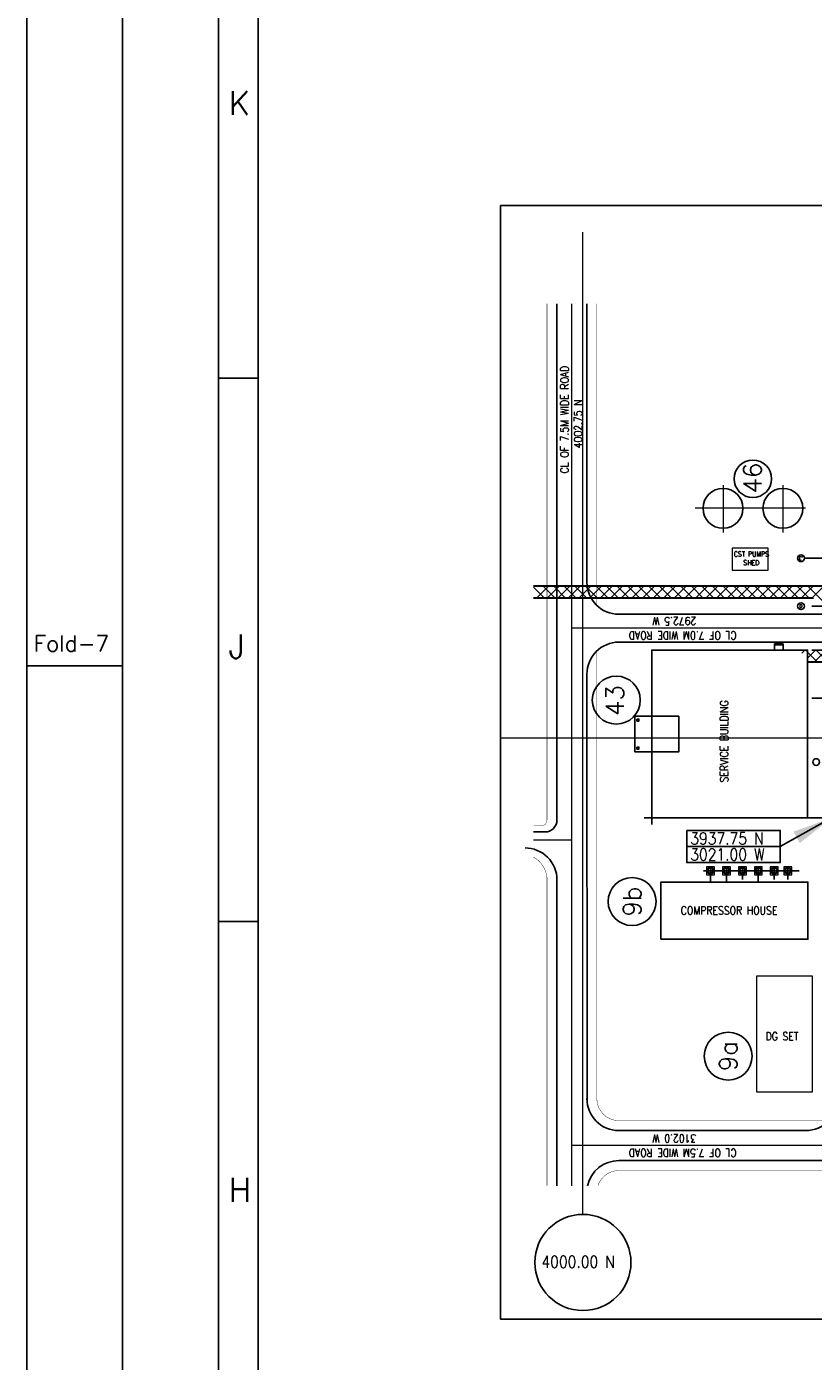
# Model space of a CAD drawing. Header units: inches. Extents: x 0 to 1544102, y -303681 to 23144100.
# Tile 7 of 49: x 0 to 24621, y -160960 to -119204. Entities that reach past the tile are written whole.
import ezdxf
from ezdxf.enums import TextEntityAlignment as Align

# ---------------------------------------------------------------- set-up
doc = ezdxf.new("R2010")
doc.units = ezdxf.units.IN
doc.header["$LTSCALE"] = 1800
doc.header["$MEASUREMENT"] = 0
doc.linetypes.add('CENTER', pattern=[2, 1.25, -0.25, 0.25, -0.25])
doc.linetypes.add('CENTRE', pattern=[1.5, 0.75, -0.25, 0.25, -0.25])
doc.layers.get('0').update_dxf_attribs({"color": 253, "lineweight": 9})
for name, color, linetype in [('1', 7, 'Continuous'), ('AIR RECEIVER', 241, 'Continuous'), ('AIR.LINE', 4, 'Continuous'), ('CEN', 2, 'CENTER'), ('CENTER', 10, 'CENTER'), ('COL', 1, 'Continuous'), ('DCL', 1, 'CENTER'), ('DIM', 4, 'Continuous'), ('DRYER', 3, 'Continuous'), ('FORMAT', 9, 'Continuous'), ('GRID', 251, 'CENTER'), ('MOTHER PLOT$1$TEXT', 2, 'Continuous'), ('Road', 3, 'Continuous'), ('Road Sides', 11, 'Continuous'), ('TEXT', 3, 'Continuous'), ('WALL', 6, 'Continuous')]:
    doc.layers.add(name, color=color, linetype=linetype)
doc.layers.add('CL', color=8, linetype='CENTER', lineweight=15)
doc.layers.add('TRENCH-TRESTLE', color=6, linetype='Continuous', lineweight=30)
doc.styles.add('ROMANC', font='ROMANC.SHX')
doc.styles.add('ROMANS', font='romans.shx')
doc.styles.add('ROMANT', font='romant')
doc.dimstyles.new('SSS', dxfattribs={"dimscale": 100, "dimtxt": 2.5, "dimasz": 3, "dimexe": 0.5, "dimexo": 0.5, "dimgap": 1, "dimtad": 1, "dimdec": 0, "dimdsep": 46, "dimtxsty": 'ROMANS', "dimcen": 4, "dimdle": 1.5, "dimclrd": 1, "dimclre": 1, "dimclrt": 3, "dimadec": 0, "dimazin": 0, "dimtfac": 0.2, "dimtdec": 0, "dimtix": 1, "dimtmove": 0, "dimatfit": 3, "dimfxl": 1, "dimtolj": 1, "dimtzin": 0, "dimarcsym": 0})

# ---------------------------------------------------------------- blocks, each defined once
blk = doc.blocks.new('SHEET_A0')
at = {"layer": 'FORMAT'}
for p, q in [((12, 829), (12, 12.00000000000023)), ((24, 12.00000000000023), (24, 829)), ((29, 18), (29, 816)), ((24, 630), (29, 630)), ((12, 594), (0, 594)), ((24, 562), (29, 562))]:
    blk.add_line(p, q, dxfattribs=at)
blk.add_lwpolyline([(1189, 841.0000000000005), (0, 841.0000000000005), (0, 2.274e-13), (1189, 2.274e-13)], close=True, dxfattribs=at)
at = {"layer": 'FORMAT', "style": 'ROMANS'}
for s, height, p in [('K', 3, (25.27838769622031, 662.9288417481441)), ('Fold-7', 2, (0.8981329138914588, 595.7794179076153)), ('J', 3, (25.27838769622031, 594.9288417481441)), ('H', 3, (25.27838769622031, 526.928841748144))]:
    blk.add_text(s, height=height, dxfattribs=at).set_placement(p)
at = {"layer": 'FORMAT', "color": 3, "flags": 13}
for tag, height, rotation, style, p in [('DRGNO', 3.5, 180, 'ROMANT', (99.41502925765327, 824.4376017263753)), ('FILE_PATH', 2, 90, 'ROMANS', (18.34743858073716, 51.63642534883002))]:
    blk.add_attdef(tag, text='', height=height, rotation=rotation, dxfattribs=dict(at, style=style)).set_placement(p, align=Align.MIDDLE_LEFT)
for tag, height, style, p in [('DRN', 2, 'ROMANS', (1122.623383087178, 62.50626057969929)), ('DESIGN', 2, 'ROMANS', (1122.623383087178, 58.58865154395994)), ('CHD', 2, 'ROMANS', (1122.623383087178, 54.42865154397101)), ('APPD', 2, 'ROMANS', (1122.623383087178, 50.26865154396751)), ('SCALE', 2, 'ROMANS', (1088.444985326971, 28.38143388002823)), ('DRGNO', 3.5, 'ROMANT', (1105.048104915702, 23.00000000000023))]:
    blk.add_attdef(tag, text='', height=height, dxfattribs=dict(at, style=style)).set_placement(p, align=Align.MIDDLE_LEFT)
at = {"layer": 'FORMAT', "color": 3, "style": 'ROMANS', "width": 0.8, "flags": 13}
for p in [(1162.904698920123, 62.50626057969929), (1162.904698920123, 58.34626057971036), (1162.904698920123, 54.18626057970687), (1162.904698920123, 50.16000000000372)]:
    blk.add_attdef('DATE', text='', height=2, dxfattribs=at).set_placement(p, align=Align.MIDDLE_LEFT)
at = {"layer": 'FORMAT', "color": 3, "style": 'ROMANS', "flags": 13}
for tag, p in [('1', (1119.956978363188, 13.97713249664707)), ('REV', (1156.965217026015, 13.97713249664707))]:
    blk.add_attdef(tag, p, '', height=2, dxfattribs=at)

msp = doc.modelspace()

# ---------------------------------------------------------------- hatches: boundary and pattern name
at = {"linetype": 'ByBlock'}
h = msp.add_hatch(dxfattribs=at)
h.set_pattern_fill('ANSI37', color=8, scale=1875, angle=90)
h.set_pattern_definition([(135, (517409.8281800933, 231040.0621723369), (-165.7281518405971, -165.728151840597), []), (225, (517409.8281800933, 231040.0621723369), (165.728151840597, -165.7281518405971), [])])
edge = h.paths.add_edge_path()
edge.add_line((24202.99474966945, -138710.0587431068), (24441.07818009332, -138710.0587431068))
edge.add_line((24441.07818009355, -138710.0587431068), (24441.07818009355, -139085.0587431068))
edge.add_line((24441.07818009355, -139085.0587431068), (25003.57818009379, -139085.0587431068))
edge.add_line((25003.57818009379, -139085.0587431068), (25003.57818009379, -138710.0587431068))
edge.add_line((25003.57818009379, -138710.0587431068), (24413.08019148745, -138710.0587431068))
edge.add_arc((24308.03747057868, -138710.0478787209), 105.0427214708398, 270, 359.9940739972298, ccw=False)
edge.add_arc((24308.03747057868, -138710.0478787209), 105.0427214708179, 180.0059260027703, 270, ccw=False)

# ---------------------------------------------------------------- linework, layer by layer
at = {"color": 8, "linetype": 'CENTRE', "ltscale": 500}
for p, q in [((17409.82818009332, -156363.3924962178), (17409.82818009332, -125634.0616922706)), ((59265.80257004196, -141459.9378276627), (14830.72452514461, -141459.9378276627))]:
    msp.add_line(p, q, dxfattribs=at)
at = {"color": 8}
for p, q in [((21795.05770105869, -133544.9284094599, 271.1964377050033), (21795.05770105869, -135024.2003185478, 271.1964377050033)), ((23670.05770105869, -133544.9284094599, 271.1964377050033), (23670.05770105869, -135024.2003185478, 271.1964377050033)), ((24376.26369649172, -134272.4305552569, 271.1964377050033), (20925.26715522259, -134272.4305552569, 271.1964377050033)), ((22078.17517330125, -135522.4305552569, 271.1964377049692), (22078.17517330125, -136209.9305552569, 271.1964377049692)), ((23203.17517330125, -135522.4305552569, 271.1964377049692), (22078.17517330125, -135522.4305552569, 271.1964377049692)), ((23203.17517330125, -136209.9305552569, 271.1964377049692), (23203.17517330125, -135522.4305552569, 271.1964377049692)), ((22078.17517330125, -136209.9305552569, 271.1964377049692), (23203.17517330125, -136209.9305552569, 271.1964377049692))]:
    msp.add_line(p, q, dxfattribs=at)
at = {"color": 8, "linetype": 'ByBlock'}
for p, q in [((16206.66432060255, -137085.2022202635), (15863.1341140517, -136741.6720137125)), ((16332.94657925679, -136709.9290449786), (15957.66532737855, -137085.2102968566)), ((16538.10987343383, -137085.1914694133), (16162.84744899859, -136709.9290449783)), ((16664.40288293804, -136709.9290449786), (16289.13238260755, -137085.1995453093)), ((16869.55542626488, -137085.1807185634), (16494.30375267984, -136709.9290449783)), ((16995.85918661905, -136709.9290449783), (16620.59943783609, -137085.1887937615)), ((17201.00097909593, -137085.1699677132), (16825.76005636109, -136709.9290449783)), ((17327.3154903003, -136709.9290449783), (16952.06649306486, -137085.178042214)), ((17532.44653192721, -137085.1592168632), (17157.21636004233, -136709.9290449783)), ((17658.77179398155, -136709.9290449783), (17283.53354829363, -137085.1672906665)), ((17863.89208475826, -137085.148466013), (17488.67266372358, -136709.9290449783)), ((17990.22809766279, -136709.9290449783), (17615.00060352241, -137085.1565391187)), ((18195.33763758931, -137085.1377151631), (17820.12896740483, -136709.9290449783)), ((18321.68440134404, -136709.9290449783), (17946.46765875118, -137085.1457875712)), ((18526.78319042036, -137085.1269643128), (18151.58527108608, -136709.9290449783)), ((18653.14070502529, -136709.9290449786), (18277.93471397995, -137085.1350360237)), ((18858.22874325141, -137085.1162134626), (18483.04157476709, -136709.9290449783)), ((18984.59700870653, -136709.9290449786), (18609.40176920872, -137085.1242844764)), ((19189.67429608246, -137085.1054626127), (18814.4978784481, -136709.9290449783)), ((19316.05331238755, -136709.9290449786), (18940.86882443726, -137085.1135329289)), ((19521.11984891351, -137085.0947117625), (19145.95418212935, -136709.9290449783)), ((19647.5096160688, -136709.9290449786), (19272.33587966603, -137085.1027813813)), ((19852.56540174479, -137085.0839609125), (19477.4104858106, -136709.9290449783)), ((19978.96591974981, -136709.9290449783), (19603.8029348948, -137085.0920298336)), ((20184.01095457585, -137085.0732100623), (19808.86678949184, -136709.9290449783)), ((20310.42222343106, -136709.9290449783), (19935.26999012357, -137085.081278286)), ((20515.45650740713, -137085.0624592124), (20140.32309317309, -136709.9290449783)), ((20641.8785271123, -136709.9290449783), (20266.73704535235, -137085.0705267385)), ((20846.90206023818, -137085.0517083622), (20471.77939685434, -136709.9290449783)), ((20973.33483079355, -136709.9290449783), (20598.20410058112, -137085.0597751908)), ((21178.34761306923, -137085.040957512), (20803.23570053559, -136709.9290449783)), ((21304.7911344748, -136709.9290449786), (20929.67115580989, -137085.0490236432)), ((21509.79316590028, -137085.030206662), (21134.69200421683, -136709.9290449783)), ((21636.24743815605, -136709.9290449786), (21261.13821103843, -137085.0382720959)), ((21841.23871873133, -137085.0194558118), (21466.14830789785, -136709.9290449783)), ((21967.70374183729, -136709.9290449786), (21592.60526626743, -137085.0275205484)), ((22172.68427156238, -137085.0087049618), (21797.6046115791, -136709.9290449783)), ((22299.16004551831, -136709.9290449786), (21924.07232149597, -137085.0167690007)), ((22504.12982439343, -137084.9979541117), (22129.06091526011, -136709.9290449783)), ((22630.61634919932, -136709.9290449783), (22255.53937672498, -137085.0060174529)), ((22835.57537722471, -137084.9872032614), (22460.51721894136, -136709.9290449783)), ((22962.07265288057, -136709.9290449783), (22587.00643195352, -137084.9952659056)), ((23167.02093005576, -137084.9764524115), (22791.97352262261, -136709.9290449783)), ((23293.52895656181, -136709.9290449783), (22918.47348718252, -137084.9845143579)), ((23498.46648288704, -137084.9657015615), (23123.42982630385, -136709.9290449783)), ((23624.98526024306, -136709.9290449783), (23249.94054241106, -137084.9737628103)), ((23829.9120357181, -137084.9549507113), (23454.8861299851, -136709.9290449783)), ((23956.44156392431, -136709.9290449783), (23581.40759763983, -137084.9630112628)), ((24161.35758854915, -137084.9441998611), (23786.34243366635, -136709.9290449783)), ((24287.89786760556, -136709.9290449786), (23912.8746528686, -137084.9522597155)), ((24492.80314138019, -137084.9334490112), (24117.79873734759, -136709.9290449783)), ((24619.3541712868, -136709.9290449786), (24244.34170809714, -137084.9415081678)), ((25003.57819723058, -137264.2522011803), (24449.25504102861, -136709.9290449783)), ((24950.81047496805, -136709.9290449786), (24575.80876332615, -137084.9307566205))]:
    msp.add_line(p, q, dxfattribs=at)
at = {"color": 8, "linetype": 'Continuous', "ltscale": 0.2}
for points in [[(21274.97455585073, -145734.5366419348), (21524.97455585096, -145734.5366419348), (21524.97455585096, -145484.5366419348), (21274.97455585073, -145484.5366419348)], [(21774.98506529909, -145734.5366419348), (22024.98506529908, -145734.5366419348), (22024.98506529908, -145484.5366419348), (21774.98506529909, -145484.5366419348)], [(22274.97456653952, -145734.5366419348), (22524.97456653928, -145734.5366419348), (22524.97456653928, -145484.5366419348), (22274.97456653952, -145484.5366419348)], [(22774.98473874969, -145734.5366419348), (23024.98473874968, -145734.5366419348), (23024.98473874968, -145484.5366419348), (22774.98473874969, -145484.5366419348)], [(23274.98400147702, -145734.5366419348), (23524.98400147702, -145734.5366419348), (23524.98400147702, -145484.5366419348), (23274.98400147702, -145484.5366419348)], [(23701.22856138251, -145734.5366419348), (23951.22856138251, -145734.5366419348), (23951.22856138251, -145484.5366419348), (23701.22856138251, -145484.5366419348)]]:
    msp.add_lwpolyline(points, close=True, dxfattribs=at)
at = {"color": 8}
msp.add_lwpolyline([(22847.44465759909, -148906.3183698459), (22847.44465759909, -152531.3183698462), (24597.44465759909, -152531.3183698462), (24597.44465759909, -148906.3183698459)], close=True, dxfattribs=at)
at = {"layer": '1', "color": 8, "linetype": 'ByBlock'}
for centre in [(21795.05770105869, -134272.4305552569, 271.1964377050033), (23670.05770105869, -134272.4305552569, 271.1964377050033)]:
    msp.add_circle(centre, 625, dxfattribs=at)
at = {"layer": '1', "color": 8}
for centre in [(24236.03545862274, -135834.9337431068), (24236.03545862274, -135834.9337431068), (24236.03545862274, -137334.9337431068), (24236.03545862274, -137334.9337431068), (24710.92948296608, -142209.9337431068), (24710.92948296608, -142209.9337431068)]:
    msp.add_circle(centre, 105.0427214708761, dxfattribs=at)
at = {"layer": 'AIR RECEIVER', "color": 8}
for centre in [(21399.97435150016, -145609.6630819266), (21899.97435150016, -145609.6630819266), (22399.97435150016, -145609.6630819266), (22899.97435150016, -145609.6630819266), (23399.97435150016, -145609.6630819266), (23826.21891140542, -145609.6630819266)]:
    msp.add_circle(centre, 104.375, dxfattribs=at)
at = {"layer": 'AIR.LINE', "color": 8}
for p, q in [((21391.28457457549, -145505.6501482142, 0.002132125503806), (21391.29234906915, -145489.9356212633, 0.002132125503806)), ((21408.91161042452, -145505.671725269, 0.002132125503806), (21408.91161042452, -145489.9356212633, 0.002132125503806)), ((21891.28502967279, -145505.6501482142, 0.002132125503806), (21891.29280416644, -145489.9356212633, 0.002132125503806)), ((21908.91206552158, -145505.671725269, 0.002132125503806), (21908.91206552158, -145489.9356212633, 0.002132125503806)), ((22391.2846092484, -145505.6501482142, 0.002132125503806), (22391.29238374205, -145489.9356212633, 0.002132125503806)), ((22408.91164509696, -145505.671725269, 0.002132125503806), (22408.91164509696, -145489.9356212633, 0.002132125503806)), ((22891.28458876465, -145505.6501482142, 0.002132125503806), (22891.29236325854, -145489.9356212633, 0.002132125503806)), ((22908.91162461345, -145505.671725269, 0.002132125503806), (22908.91162461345, -145489.9356212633, 0.002132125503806)), ((23391.28814142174, -145505.6501482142, 0.002132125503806), (23391.29591591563, -145489.9356212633, 0.002132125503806)), ((23408.91517727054, -145505.671725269, 0.002132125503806), (23408.91517727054, -145489.9356212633, 0.002132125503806)), ((23817.532701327, -145505.6501482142, 0.002132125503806), (23817.54047582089, -145489.9356212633, 0.002132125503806)), ((23835.1597371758, -145505.671725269, 0.002132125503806), (23835.1597371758, -145489.9356212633, 0.002132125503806))]:
    msp.add_line(p, q, dxfattribs=at)
at = {"layer": 'CEN', "color": 8, "linetype": 'CENTER', "ltscale": 10}
for p, q in [((56422.40989546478, -137334.9369630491), (24413.08025885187, -137334.935407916)), ((21180.18581584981, -145609.6630819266), (24174.10288217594, -145609.6630819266)), ((21399.98736876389, -145945.8878892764), (21399.96403660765, -145476.8675879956)), ((21899.99787821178, -145940.6140548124), (21899.97454605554, -145476.8675879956)), ((22399.97422008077, -145887.1156079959), (22399.97454605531, -145476.8675879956)), ((22899.99714875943, -145941.140800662), (22899.97454605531, -145476.8675879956)), ((23399.99801745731, -145880.6766736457), (23399.97454605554, -145476.8675879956)), ((23826.24257736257, -145880.6766736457), (23826.21910596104, -145476.8675879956))]:
    msp.add_line(p, q, dxfattribs=at)
at = {"layer": 'CENTER', "color": 8, "ltscale": 7}
for centre in [(21399.97435150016, -145609.6630819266), (21899.97435150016, -145609.6630819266), (21899.97435150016, -145609.6630819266), (22399.97435150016, -145609.6630819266), (22399.97435150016, -145609.6630819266), (22899.97435150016, -145609.6630819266), (23399.97435150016, -145609.6630819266), (23826.21891140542, -145609.6630819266)]:
    msp.add_circle(centre, 81.25, dxfattribs=at)
at = {"layer": 'CL', "color": 8, "ltscale": 100}
for p, q in [((17066.07702418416, -155465.3045564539), (17066.0770241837, -127873.1834580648)), ((63534.98918017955, -138022.4290449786), (17066.0770241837, -138022.4290449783)), ((15863.1341140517, -144647.4343011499), (17066.07702418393, -144647.4343011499)), ((63534.82818009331, -154209.9337431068), (17066.0770241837, -154209.9337431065))]:
    msp.add_line(p, q, dxfattribs=at)
at = {"layer": 'COL', "color": 8}
for points in [[(19102.32818009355, -140866.172883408), (19102.32818009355, -140928.672883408), (19164.82818009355, -140928.672883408), (19164.82818009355, -140866.172883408)], [(19102.32818009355, -141741.172883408), (19102.32818009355, -141803.672883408), (19164.82818009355, -141803.672883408), (19164.82818009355, -141741.172883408)]]:
    msp.add_lwpolyline(points, close=True, dxfattribs=at)
at = {"layer": 'DCL', "color": 8}
for p, q in [((21386.25447203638, -145491.4449608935, 0.002132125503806), (21386.25447203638, -145485.5051749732, 0.002132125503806)), ((21413.73699891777, -145491.2249688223, 0.002132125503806), (21413.73699891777, -145485.5051749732, 0.002132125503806)), ((21886.25492713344, -145491.4449608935, 0.002132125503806), (21886.25492713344, -145485.5051749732, 0.002132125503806)), ((21913.73745401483, -145491.2249688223, 0.002132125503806), (21913.73745401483, -145485.5051749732, 0.002132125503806)), ((22386.25450670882, -145491.4449608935, 0.002132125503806), (22386.25450670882, -145485.5051749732, 0.002132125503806)), ((22413.73703359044, -145491.2249688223, 0.002132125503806), (22413.73703359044, -145485.5051749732, 0.002132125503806)), ((22886.25448622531, -145491.4449608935, 0.002132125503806), (22886.25448622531, -145485.5051749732, 0.002132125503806)), ((22913.73701310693, -145491.2249688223, 0.002132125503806), (22913.73701310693, -145485.5051749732, 0.002132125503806)), ((23386.2580388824, -145491.4449608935, 0.002132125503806), (23386.2580388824, -145485.5051749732, 0.002132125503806)), ((23413.74056576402, -145491.2249688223, 0.002132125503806), (23413.74056576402, -145485.5051749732, 0.002132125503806)), ((23812.50259878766, -145491.4449608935, 0.002132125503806), (23812.50259878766, -145485.5051749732, 0.002132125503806)), ((23839.98512566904, -145491.2249688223, 0.002132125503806), (23839.98512566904, -145485.5051749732, 0.002132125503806))]:
    msp.add_line(p, q, dxfattribs=at)
at = {"layer": 'DIM'}
for points in [[(19566.07818009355, -143959.922883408), (24441.07818009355, -143960.0587431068), (24441.07818009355, -138709.922883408), (19566.07818009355, -138709.922883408)], [(19849.99756280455, -147753.4130819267), (24449.99756280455, -147753.4130819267), (24449.99756280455, -145965.9130819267), (19849.99756280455, -145965.9130819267)]]:
    msp.add_lwpolyline(points, close=True, dxfattribs=at)
at = {"layer": 'DRYER', "color": 8}
for p, q in [((21384.12073547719, -145487.0451194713, 0.002132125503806), (21415.87073547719, -145487.0451194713, 0.002132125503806)), ((21384.12073547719, -145489.9356212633, 0.002132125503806), (21384.12073547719, -145487.0451194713, 0.002132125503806)), ((21415.87073547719, -145489.9356212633, 0.002132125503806), (21384.12073547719, -145489.9356212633, 0.002132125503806)), ((21387.70541289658, -145487.0451194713, 0.002132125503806), (21387.70541289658, -145486.8644631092, 0.002132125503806)), ((21412.2860580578, -145486.8644631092, 0.002132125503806), (21387.70541289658, -145486.8644631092, 0.002132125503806)), ((21412.2860580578, -145487.0451194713, 0.002132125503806), (21412.2860580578, -145486.8644631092, 0.002132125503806)), ((21415.87073547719, -145487.0451194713, 0.002132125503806), (21415.87073547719, -145489.9356212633, 0.002132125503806)), ((21884.12119057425, -145487.0451194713, 0.002132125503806), (21915.87119057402, -145487.0451194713, 0.002132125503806)), ((21884.12119057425, -145489.9356212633, 0.002132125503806), (21884.12119057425, -145487.0451194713, 0.002132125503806)), ((21915.87119057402, -145489.9356212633, 0.002132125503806), (21884.12119057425, -145489.9356212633, 0.002132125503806)), ((21887.70586799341, -145487.0451194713, 0.002132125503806), (21887.70586799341, -145486.8644631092, 0.002132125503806)), ((21912.28651315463, -145486.8644631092, 0.002132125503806), (21887.70586799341, -145486.8644631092, 0.002132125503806)), ((21912.28651315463, -145487.0451194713, 0.002132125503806), (21912.28651315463, -145486.8644631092, 0.002132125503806)), ((21915.87119057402, -145487.0451194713, 0.002132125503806), (21915.87119057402, -145489.9356212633, 0.002132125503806)), ((22384.12077014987, -145487.0451194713, 0.002132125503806), (22415.87077014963, -145487.0451194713, 0.002132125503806)), ((22384.12077014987, -145489.9356212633, 0.002132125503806), (22384.12077014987, -145487.0451194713, 0.002132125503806)), ((22415.87077014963, -145489.9356212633, 0.002132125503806), (22384.12077014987, -145489.9356212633, 0.002132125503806)), ((22387.70544756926, -145487.0451194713, 0.002132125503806), (22387.70544756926, -145486.8644631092, 0.002132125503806)), ((22412.28609273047, -145486.8644631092, 0.002132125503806), (22387.70544756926, -145486.8644631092, 0.002132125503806)), ((22412.28609273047, -145487.0451194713, 0.002132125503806), (22412.28609273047, -145486.8644631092, 0.002132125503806)), ((22415.87077014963, -145487.0451194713, 0.002132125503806), (22415.87077014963, -145489.9356212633, 0.002132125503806)), ((22884.12074966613, -145487.0451194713, 0.002132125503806), (22915.87074966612, -145487.0451194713, 0.002132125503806)), ((22884.12074966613, -145489.9356212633, 0.002132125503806), (22884.12074966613, -145487.0451194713, 0.002132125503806)), ((22915.87074966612, -145489.9356212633, 0.002132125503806), (22884.12074966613, -145489.9356212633, 0.002132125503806)), ((22887.70542708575, -145487.0451194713, 0.002132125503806), (22887.70542708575, -145486.8644631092, 0.002132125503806)), ((22912.28607224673, -145486.8644631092, 0.002132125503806), (22887.70542708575, -145486.8644631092, 0.002132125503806)), ((22912.28607224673, -145487.0451194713, 0.002132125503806), (22912.28607224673, -145486.8644631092, 0.002132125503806)), ((22915.87074966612, -145487.0451194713, 0.002132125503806), (22915.87074966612, -145489.9356212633, 0.002132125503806)), ((23384.12430232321, -145487.0451194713, 0.002132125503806), (23415.87430232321, -145487.0451194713, 0.002132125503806)), ((23384.12430232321, -145489.9356212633, 0.002132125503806), (23384.12430232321, -145487.0451194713, 0.002132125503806)), ((23415.87430232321, -145489.9356212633, 0.002132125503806), (23384.12430232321, -145489.9356212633, 0.002132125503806)), ((23387.7089797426, -145487.0451194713, 0.002132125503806), (23387.7089797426, -145486.8644631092, 0.002132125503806)), ((23412.28962490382, -145486.8644631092, 0.002132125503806), (23387.7089797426, -145486.8644631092, 0.002132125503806)), ((23412.28962490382, -145487.0451194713, 0.002132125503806), (23412.28962490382, -145486.8644631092, 0.002132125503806)), ((23415.87430232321, -145487.0451194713, 0.002132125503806), (23415.87430232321, -145489.9356212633, 0.002132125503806)), ((23810.3688622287, -145487.0451194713, 0.002132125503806), (23842.11886222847, -145487.0451194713, 0.002132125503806)), ((23810.3688622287, -145489.9356212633, 0.002132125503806), (23810.3688622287, -145487.0451194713, 0.002132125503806)), ((23842.11886222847, -145489.9356212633, 0.002132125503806), (23810.3688622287, -145489.9356212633, 0.002132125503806)), ((23813.95353964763, -145487.0451194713, 0.002132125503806), (23813.95353964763, -145486.8644631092, 0.002132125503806)), ((23838.53418480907, -145486.8644631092, 0.002132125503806), (23813.95353964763, -145486.8644631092, 0.002132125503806)), ((23838.53418480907, -145487.0451194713, 0.002132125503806), (23838.53418480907, -145486.8644631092, 0.002132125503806)), ((23842.11886222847, -145487.0451194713, 0.002132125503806), (23842.11886222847, -145489.9356212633, 0.002132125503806))]:
    msp.add_line(p, q, dxfattribs=at)
at = {"layer": 'GRID', "color": 8}
for p, q in [((29753.57818009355, -135834.9337431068), (24341.07818009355, -135834.9337431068)), ((41228.57818009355, -137334.9337431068), (24341.07818009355, -137334.9337431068)), ((41228.57818009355, -138709.9337431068), (24341.07818009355, -138709.9337431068)), ((41228.57818009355, -140209.9337431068), (24341.07818009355, -140209.9337431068)), ((41228.57818009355, -143959.9337431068), (24341.07818009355, -143959.9337431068))]:
    msp.add_line(p, q, dxfattribs=at)
at = {"layer": 'GRID', "color": 8, "ltscale": 750}
for p, q in [((19566.07818009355, -144169.172883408), (19566.07818009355, -142497.0732330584)), ((24928.51949181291, -143959.922883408), (19323.51568009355, -143959.922883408))]:
    msp.add_line(p, q, dxfattribs=at)
at = {"layer": 'MOTHER PLOT$1$TEXT', "color": 8}
for centre, radius in [((22728.17244533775, -133348.210730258, 306.8673938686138), 584.9703416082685), ((18453.90194576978, -140273.380601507, -65.32887459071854), 750), ((18948.57836904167, -146574.5997663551, -654.4941082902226), 750), ((21956.37131645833, -151412.4815297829, -350.3832332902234), 750)]:
    msp.add_circle(centre, radius, dxfattribs=at)
at = {"layer": 'Road', "color": 8, "ltscale": 100}
for p, q in [((16597.3270241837, -144022.5591052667), (16597.3270241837, -127873.1834580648)), ((17534.8270241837, -136585.0540449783), (17534.8270241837, -127873.1834580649)), ((17537.58159611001, -152815.3640209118), (17534.8270241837, -139460.0540449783)), ((15863.1341140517, -144397.4341052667), (16222.68952418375, -144397.4341052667)), ((16597.3270241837, -155465.304556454), (16597.3270241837, -145897.5590892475)), ((24378.57871120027, -153741.1837431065), (18535.18952418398, -153741.1837431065)), ((27816.07388971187, -154678.6837431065), (18535.18952418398, -154678.6837431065))]:
    msp.add_line(p, q, dxfattribs=at)
at = {"layer": 'Road', "color": 8}
for p, q in [((62066.07818009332, -137584.9290449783), (18535.18952418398, -137584.9290449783)), ((62066.07818009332, -138459.9290449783), (18535.18952418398, -138459.9290449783))]:
    msp.add_line(p, q, dxfattribs=at)
at = {"layer": 'Road', "color": 8, "ltscale": 100}
for centre, radius, start, end in [((18534.8270241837, -136584.9290449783), 1000, 180, 270), ((16222.3270241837, -144022.4341052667, -1.426975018e-07), 375, 270, 0), ((15597.3270241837, -145897.4340892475), 1000, 0, 90.00000042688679), ((18534.8270241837, -152741.1915449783), 1000, 180, 270), ((24378.57818009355, -152741.1837431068), 1000, 270, 0), ((18534.8270241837, -155678.6915449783), 1000, 90, 167.6790873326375)]:
    msp.add_arc(centre, radius, start, end, dxfattribs=at)
at = {"layer": 'Road', "color": 8}
msp.add_arc((18534.8270241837, -139459.9290449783), 1000, 90, 180, dxfattribs=at)
at = {"layer": 'Road Sides', "color": 161, "linetype": 'ByBlock'}
msp.add_line((23585.05489395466, -144852.4401913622), (20659.32919271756, -144852.4401913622), dxfattribs=at)
for points in [[(14830.72452514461, -124800.2623576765), (65833.56024004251, -124800.2623576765), (65833.56024004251, -159643.3405980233), (14830.72452514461, -159643.3405980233)], [(20659.32919271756, -144351.3439156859), (23585.05489395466, -144351.3439156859), (23585.05489395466, -145353.5364670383), (20659.32919271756, -145353.5364670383)]]:
    msp.add_lwpolyline(points, close=True, dxfattribs=at)
at = {"layer": 'Road Sides', "color": 8, "ltscale": 100, "const_width": 12.5}
for points in [[(16284.8270241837, -144022.5592371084), (16284.8270241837, -127873.1834580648)], [(17847.3270241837, -137311.2384223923), (17847.3270241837, -127873.1834580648)], [(17847.3270241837, -152741.2177329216), (17847.3270241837, -138733.8696675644)], [(16284.8270241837, -155465.3045564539), (16284.8270241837, -145802.1435726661)], [(25104.75517116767, -153428.6915449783), (18535.18952418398, -153428.6915449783)], [(28542.26565330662, -154991.1915449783), (18535.18952418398, -154991.1915449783)]]:
    msp.add_lwpolyline(points, dxfattribs=at)
for points in [[(16097.3270241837, -144209.9341052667, 0.4142135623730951), (16284.8270241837, -144022.4341052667)], [(16284.8270241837, -145897.4340892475, 0.2738021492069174), (15863.1341140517, -145185.0956384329, 0.2738021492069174)]]:
    msp.add_lwpolyline(points, format="xyb", dxfattribs=at)
at = {"layer": 'Road Sides', "color": 8, "ltscale": 100, "const_width": 12.5, "elevation": 1.5130013e-09}
msp.add_lwpolyline([(15863.1341140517, -144209.9341052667), (16097.68952418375, -144209.9341052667)], dxfattribs=at)
at = {"layer": 'Road Sides', "color": 8, "ltscale": 100, "const_width": 12.5}
for points, elevation in [([(17847.3270241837, -152741.2177329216, 0.4142126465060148), (18534.82487439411, -153428.7177329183)], 5.776997e-10), ([(18534.82487439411, -154990.8297656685, 0.3246753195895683), (17881.16311188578, -155465.3045564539, 0.3246753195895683)], 9.430323e-10)]:
    msp.add_lwpolyline(points, format="xyb", dxfattribs=dict(at, elevation=elevation))
at = {"layer": 'Road Sides', "color": 161, "linetype": 'ByBlock'}
msp.add_circle((17409.82818009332, -157867.4290080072), 1504.036511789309, dxfattribs=at)
at = {"layer": 'TRENCH-TRESTLE', "color": 8, "ltscale": 100}
for p, q in [((25003.57818009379, -136709.9290449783), (15863.1341140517, -136709.9290449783)), ((24628.57818009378, -137084.9290449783), (15863.1341140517, -137084.9290449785)), ((25003.57818009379, -139084.9337431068), (24441.07818009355, -139084.9337431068))]:
    msp.add_line(p, q, dxfattribs=at)
at = {"layer": 'WALL', "color": 8}
for p, q in [((23676.07818009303, -138508.047883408), (23406.07818009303, -138508.047883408)), ((23406.07818009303, -138508.047883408), (23406.07818009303, -138695.547883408)), ((23676.07818009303, -138539.297883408), (23406.07818009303, -138539.297883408)), ((23676.07818009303, -138508.047883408), (23676.07818009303, -138695.547883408)), ((19128.57818009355, -140928.672883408), (19138.57818009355, -140928.672883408)), ((19128.57818009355, -141803.672883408), (19138.57818009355, -141803.672883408))]:
    msp.add_line(p, q, dxfattribs=at)
msp.add_lwpolyline([(20409.82818009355, -140776.797883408), (20409.82818009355, -141893.047883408), (19039.82818009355, -141893.047883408), (19039.82818009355, -140776.797883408)], close=True, dxfattribs=at)

# ---------------------------------------------------------------- block references
at = {"color": 161, "linetype": 'ByBlock', "xscale": 250, "yscale": 250, "zscale": 250}
msp.add_blockref('SHEET_A0', (0, -287698.080361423), dxfattribs=at)

# ---------------------------------------------------------------- texts
at = {"color": 8, "style": 'ROMANS', "width": 0.7244479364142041}
for s, p in [('CST PUMPS', (22134.88731421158, -135784.6145786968, 271.1964377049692)), ('SHED', (22430.80116728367, -136054.9526134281, 271.1964377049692))]:
    msp.add_text(s, height=160.3125, dxfattribs=at).set_placement(p)
at = {"layer": 'MOTHER PLOT$1$TEXT', "color": 8, "style": 'ROMANS'}
for s, p in [('46', (22718.20205934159, -133326.5817816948, 306.8673939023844)), ('43', (18408.18307533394, -140289.5523876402, -65.32887459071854)), ('9b', (18948.57836904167, -146574.5997663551, -654.4941082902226)), ('9a', (21956.37131645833, -151412.4815297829, -350.3832332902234))]:
    msp.add_text(s, height=562.5, rotation=90, dxfattribs=at).set_placement(p, align=Align.MIDDLE_CENTER)
at = {"layer": 'TEXT', "color": 8, "style": 'ROMANS', "width": 0.85}
for s, rotation, p in [('CL OF 7.5M WIDE ROAD ', 90, (16960.43494897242, -133179.2571457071, -0.00537171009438)), ('4002.75 N', 90, (17383.71407117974, -132392.767660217, -0.00537171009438)), ('2972.5 W', 180, (20959.22436507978, -137673.8130010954, -0.00537171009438)), ('CL OF 7.0M WIDE ROAD ', 180, (22219.86097667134, -138125.9131745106, -0.00537171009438)), ('SERVICE BUILDING', 90, (21957.92142963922, -142847.8212786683)), ('3102.0 W', 180, (20959.22436507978, -153860.9037696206, -0.00537171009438)), ('CL OF 7.5M WIDE ROAD ', 180, (22219.86097667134, -154313.0039430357, -0.00537171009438))]:
    msp.add_text(s, height=250, rotation=rotation, dxfattribs=at).set_placement(p)
at = {"layer": 'TEXT', "color": 8, "style": 'ROMANC'}
for s, p in [("E'", (24163.11527428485, -135881.9411766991)), ('D', (24186.31789030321, -137381.9411766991))]:
    msp.add_text(s, height=100, dxfattribs=at).set_placement(p)
at = {"layer": 'TEXT', "color": 3, "style": 'ROMANS', "width": 0.85}
for s, p in [('3937.75 N', (20769.72487097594, -144791.8119753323)), ('3021.00 W', (20769.72487097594, -145292.9082510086)), ('4000.00 N', (16112.45217918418, -158032.4363459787))]:
    msp.add_text(s, height=375, dxfattribs=at).set_placement(p)
at = {"layer": 'TEXT', "color": 8, "style": 'ROMANS', "width": 0.85}
for s, p in [('COMPRESSOR HOUSE', (20472.58925499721, -146980.2773563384)), ('DG SET', (23129.23141875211, -150915.0233032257, 0.0021321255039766))]:
    msp.add_text(s, height=250, dxfattribs=at).set_placement(p)

# ---------------------------------------------------------------- leaders
at = {"color": 8, "linetype": 'ByBlock'}
msp.add_leader([(25191.07818009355, -143959.9337431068), (23585.05489395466, -144852.4401913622)], dimstyle='SSS', override={"dimscale": 5000, "dimasz": 0.25, "dimtad": 0, "dimfxl": 0.18, "dimarcsym": 1}, dxfattribs=at)

doc.saveas('drawing.dxf')
